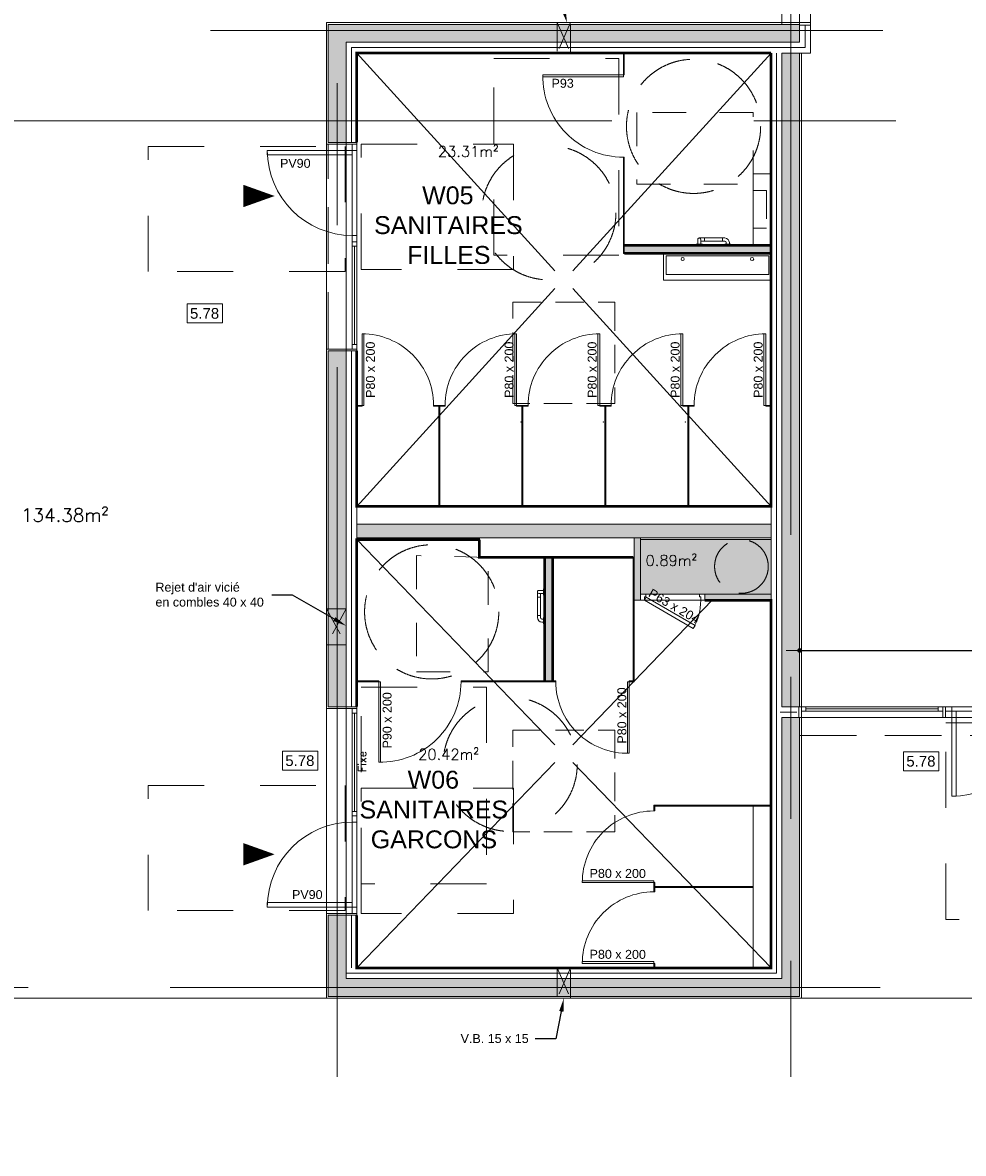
# Model space of a CAD drawing. Header units: metres. Extents: x -27451 to 793200, y -12566 to 75286.
# Tile 7 of 27: x 42134 to 52649, y -8660 to 3984. Entities that reach past the tile are written whole.
import ezdxf
from ezdxf import colors
from ezdxf.entities.mleader import LeaderData, LeaderLine
from ezdxf.math import Vec2, Vec3

# ---------------------------------------------------------------- set-up
doc = ezdxf.new("R2010")
doc.units = ezdxf.units.M
doc.header["$LTSCALE"] = 50
for name, pattern in [('AXES', [50.8, 31.75, -6.35, 6.35, -6.35]), ('CACHE', [9.525, 6.35, -3.175]), ('DISCONTINU', [0.75, 0.5, -0.25]), ('INTERROMPU', [19.05, 12.7, -6.35]), ('PLURIELLE', [0.5, 0.25, -0.25])]:
    doc.linetypes.add(name, pattern=pattern)
doc.layers.get('0').update_dxf_attribs({"lineweight": 0})
doc.layers.get('DefPoints').update_dxf_attribs({"lineweight": 0})
for name, color, linetype, lineweight in [('D-CLDIST', 3, 'Continuous', 0), ('D-CLDOUB', 2, 'Continuous', 0), ('D-ISOLAT', 104, 'Continuous', 0), ('F-FAIENCE', 10, 'Continuous', 0), ('H-CLOISON', 20, 'Continuous', 0), ('H-PAROIS', 9, 'Continuous', 0), ('O-MENUISEXT', 1, 'Continuous', 0), ('O-MENUISINT', 6, 'Continuous', 0), ('P-PLAF. PLACO', 60, 'Continuous', 0), ('R-COT50', 7, 'Continuous', 0), ('R-TEXTE1', 7, 'Continuous', 0), ('R-TEXTE2', 1, 'Continuous', 0), ('S-AXESTR', 1, 'AXES', 0), ('S-ELTVUS', 195, 'Continuous', 0), ('S-MACON', 4, 'Continuous', 0), ('S-POUTRE', 8, 'INTERROMPU', 0), ('S-SANIT.', 143, 'Continuous', 0), ('T-DIVERS', 52, 'Continuous', 0), ('T-TEXTE SURFACE', 31, 'Continuous', 0), ('V-ENDUIT', 3, 'Continuous', 0)]:
    doc.layers.add(name, color=color, linetype=linetype, lineweight=lineweight)
doc.layers.add('R-ACCESSIBILITE PMR', color=7, linetype='Continuous', lineweight=0, true_color=0x8f23b3)
doc.layers.add('SU-SURHAB', color=21, linetype='Continuous', lineweight=0, plot=False)
doc.layers.add('SU-SURHOB', color=225, linetype='Continuous', lineweight=0, plot=False)
doc.styles.add('AAP Fort', font='swiss.ttf')
doc.styles.add('Cotation', font='Romans.shx')
doc.linetypes.add('ISOLATION', pattern='A,0.00254,-2.54,[134,ltypeshp.shx,S=2.54,R=0,X=-2.54,Y=0],-5.08,[134,ltypeshp.shx,S=2.54,R=180,X=2.54,Y=0],-2.54', length=10.16254)
doc.dimstyles.new('COT50', dxfattribs={"dimscale": 0, "dimtxt": 120, "dimasz": 10, "dimexe": 1.25, "dimexo": 0.625, "dimgap": 50, "dimtad": 1, "dimdec": 1, "dimlfac": 0.1, "dimrnd": 0.5, "dimdsep": 46, "dimtxsty": 'Cotation', "dimblk1": 'POINTCOT', "dimblk2": 'POINTCOT', "dimsah": 1, "dimcen": 150, "dimse1": 1, "dimse2": 1, "dimadec": 0, "dimazin": 0, "dimtfac": 1, "dimtdec": 1, "dimtix": 1, "dimtmove": 2, "dimatfit": 3, "dimldrblk": 'POINTCOT', "dimfxl": 1, "dimtfill": 1, "dimtolj": 1, "dimarcsym": 0})

# ---------------------------------------------------------------- blocks, each defined once
blk = doc.blocks.new('lavabo')
for points in [[(-630.7, 3522.2), (-600.7, 3522.2), (-600.7, 3642.2), (-630.7, 3642.2)], [(-627.9, 3639.6), (-606.9, 3639.6), (-606.9, 3525.1), (-627.9, 3525.1)]]:
    blk.add_lwpolyline(points, close=True)
for centre in [(-624.3, 3621.1), (-624.3, 3543.4)]:
    blk.add_circle(centre, 1.79)
blk = doc.blocks.new('Pext_90')
for points in [[(-7, 0), (-12, 0), (-12, 95), (-7, 95)], [(-102, -5), (-109, -5), (-109, 0), (-102, 0)], [(0, -5), (-7, -5), (-7, 0), (0, 0)]]:
    blk.add_lwpolyline(points, close=True)
blk.add_arc((-7, 0), 95, 90, 180)
blk = doc.blocks.new('Pext_140')
for points in [[(-197, 0), (-192, 0), (-192, 95), (-197, 95)], [(-7, 0), (-12, 0), (-12, 95), (-7, 95)], [(-204, -5), (-197, -5), (-197, 0), (-204, 0)], [(0, -5), (-7, -5), (-7, 0), (0, 0)]]:
    blk.add_lwpolyline(points, close=True)
for centre, start, end in [((-197, 0), 0, 90), ((-7, 0), 90, 180)]:
    blk.add_arc(centre, 95, start, end)
blk = doc.blocks.new('PORTE 90 COMPACTE')
for points in [[(0, 1), (4.5, 1), (4.5, 0), (0, 0)], [(4.5, 0), (6.5, 0), (6.5, -90), (4.5, -90)], [(96.5, 1), (101, 1), (101, 0), (96.5, 0)]]:
    blk.add_lwpolyline(points, close=True)
blk.add_arc((6.5, 0), 90, 268.7267, 0.0001)
blk = doc.blocks.new('Pint_Cloison07_63')
for points in [[(-6.5, -3.5), (-4.5, 0), (-59.1, 31.5), (-61.1, 28)], [(-66, -7), (-72, -7), (-72, 0), (-67.5, 0), (-67.5, -4), (-66, -4)]]:
    blk.add_lwpolyline(points, close=True)
blk.add_lwpolyline([(0, -7), (-6, -7), (-6, -4), (-4.5, -4), (-4.5, 0), (0, 0), (0, -7)])
blk.add_arc((-4.5, 0), 63, 150, 180)
blk = doc.blocks.new('POINTCOT')
for p, q in [((0, 15), (0, -15)), ((-15, 0), (15, 0))]:
    blk.add_line(p, q)
at = {"const_width": 2.5}
blk.add_lwpolyline([(-1.3, 0, 1), (1.3, 0, 1)], format="xyb", close=True, dxfattribs=at)
blk = doc.blocks.new('*D802')
at = {"layer": 'DefPoints', "color": 0, "transparency": 16777216}
for p in [(56119, -3036), (50819, -3666), (56119, -3666)]:
    blk.add_point(p, dxfattribs=at)
at = {"layer": 'R-COT50', "color": 0, "lineweight": -2, "transparency": 16777216}
blk.add_line((50829, -3036), (56109, -3036), dxfattribs=at)
at = {"layer": 'R-COT50', "color": 0, "lineweight": -2, "transparency": 16777216, "xscale": 10, "yscale": 10, "zscale": 10, "rotation": 180}
blk.add_blockref('POINTCOT', (50819, -3036), dxfattribs=at)
at = {"layer": 'R-COT50', "color": 0, "lineweight": -2, "transparency": 16777216, "xscale": 10, "yscale": 10, "zscale": 10}
blk.add_blockref('POINTCOT', (56119, -3036), dxfattribs=at)
at = {"layer": 'R-COT50', "color": 0, "transparency": 16777216, "insert": (53469, -2926), "char_height": 120, "attachment_point": 5, "style": 'Cotation', "bg_fill": 3, "box_fill_scale": 1.1, "bg_fill_color": 256, "bg_fill_true_color": 13158600, "bg_fill_transparency": 0}
blk.add_mtext('\\A1;530', dxfattribs=at)

msp = doc.modelspace()

# ---------------------------------------------------------------- hatches: boundary and pattern name
at = {"layer": 'H-CLOISON'}
h = msp.add_hatch(color=256, dxfattribs=at)
h.dxf.hatch_style = 1
h.paths.add_polyline_path([(50499.13, 1494.27), (48859.13, 1494.27), (48859.13, 1404.27), (50499.13, 1404.27)])
h = msp.add_hatch(color=256, dxfattribs=at)
h.paths.add_polyline_path([(49759.13, -2405.73), (49759.13, -2475.73), (50499.13, -2475.73), (50499.13, -2405.73)])
h.paths.add_polyline_path([(49039.13, -1775.73), (48969.13, -1775.73), (48969.13, -2475.73), (49039.13, -2475.73), (49039.13, -2405.73)])
h = msp.add_hatch(color=256, dxfattribs=at)
h.dxf.hatch_style = 1
h.paths.add_polyline_path([(48059.13, -2665.73), (47969.13, -2665.73), (47969.13, -3265.73), (48059.13, -3265.73)])
h.paths.add_polyline_path([(48059.13, -2065.73), (47969.13, -2065.73), (47969.13, -2665.73), (48059.13, -2665.73)])
h.paths.add_polyline_path([(48059.13, -1995.73), (47969.13, -1995.73), (47969.13, -2065.73), (48059.13, -2065.73)])
h.paths.add_polyline_path([(48059.13, -3265.73), (47969.13, -3265.73), (47969.13, -3375.73), (48059.13, -3375.73)])
at = {"layer": 'H-PAROIS', "true_color": 0x002f5f}
h = msp.add_hatch(color=158, dxfattribs=at)
h.dxf.hatch_style = 1
h.paths.add_polyline_path([(45549.13, 2644.27), (45749.13, 2644.27), (45749.13, 3764.27), (50819.13, 3764.27), (50819.13, 3964.27), (45549.13, 3964.27)])
h = msp.add_hatch(color=158, dxfattribs=at)
h.dxf.hatch_style = 1
h.paths.add_polyline_path([(50819.13, 3644.27), (50619.13, 3644.27), (50619.13, -3665.73), (50819.13, -3665.73)])
h = msp.add_hatch(color=158, dxfattribs=at)
h.dxf.hatch_style = 1
h.paths.add_polyline_path([(45549.13, -3666.51), (45749.13, -3666.51), (45749.13, 314.27), (45549.13, 314.27)])
h = msp.add_hatch(color=158, dxfattribs=at)
h.dxf.hatch_style = 1
h.paths.add_polyline_path([(45869.13, -1625.73), (45869.13, -1775.73), (48969.13, -1775.73), (50499.13, -1775.73), (50499.13, -1625.73)])
h = msp.add_hatch(color=158, dxfattribs=at)
h.dxf.hatch_style = 1
h.paths.add_polyline_path([(45549.13, -6905.73), (50819.13, -6905.73), (50819.12, -3785.73), (50619.13, -3785.73), (50619.13, -6705.73), (45749.13, -6705.73), (45749.13, -5996.51), (45549.13, -5996.51)])
at = {"layer": 'P-PLAF. PLACO'}
h = msp.add_hatch(color=253, dxfattribs=at)
h.dxf.hatch_style = 1
h.paths.add_polyline_path([(49039.13, -1795.73), (49039.13, -2405.73), (50499.13, -2405.73), (50499.13, -1795.73)])

# ---------------------------------------------------------------- linework, layer by layer
at = {"layer": 'D-CLDIST'}
for p, q in [((50499.13, 1494.27), (48859.13, 1494.27)), ((48859.13, 1494.27), (48859.13, 1404.27)), ((50499.13, 1404.27), (48859.13, 1404.27)), ((48969.13, -1775.73), (48969.13, -2475.73)), ((49039.13, -1775.73), (48969.13, -1775.73)), ((49039.13, -1775.73), (49039.13, -2475.73)), ((47969.13, -1995.73), (47969.13, -3375.73)), ((48059.13, -1995.73), (48059.13, -3375.73)), ((48969.13, -2475.73), (49039.13, -2475.73)), ((49759.13, -2405.73), (50499.13, -2405.73)), ((49759.13, -2475.73), (49759.13, -2405.73)), ((49759.13, -2475.73), (50499.13, -2475.73)), ((50499.13, -2405.73), (50499.13, -2475.73))]:
    msp.add_line(p, q, dxfattribs=at)
msp.add_lwpolyline([(47969.13, -3375.73), (48059.13, -3375.73)], dxfattribs=at)
at = {"layer": 'D-CLDOUB'}
for p, q in [((50939.13, 3964.27), (50939.13, 3644.27)), ((45869.13, 2624.27), (45869.13, 3644.27)), ((45869.13, 3644.27), (50499.13, 3644.27)), ((50499.13, 3644.27), (50499.13, 3644.27)), ((50499.13, 3644.27), (50499.13, 2294.27)), ((50819.13, 3644.27), (50939.13, 3644.27)), ((50839.13, 3644.27), (50839.13, -3665.73)), ((50299.13, 2294.27), (50299.13, 1494.27)), ((50299.13, 2294.27), (50499.13, 2294.27)), ((50499.13, 1494.27), (50499.13, -1625.73)), ((45869.13, -1625.73), (45869.13, 334.27)), ((45869.13, -1425.73), (50499.13, -1425.73)), ((50499.13, -1625.73), (50499.13, -1625.73)), ((45869.13, -3666.51), (45869.13, -1775.73)), ((45869.13, -1795.73), (47239.13, -1795.73)), ((47239.13, -1995.73), (47239.13, -1775.73)), ((49039.13, -1795.73), (50499.13, -1795.73)), ((50499.13, -1775.73), (50499.13, -4775.73)), ((47239.13, -1995.73), (48969.13, -1995.73)), ((50299.13, -4775.73), (50299.13, -6585.73)), ((50299.13, -4775.73), (50499.13, -4775.73)), ((45869.13, -5976.51), (45869.13, -6585.73)), ((50299.13, -6585.73), (45869.13, -6585.73))]:
    msp.add_line(p, q, dxfattribs=at)
at = {"layer": 'D-ISOLAT', "color": 32, "linetype": 'ISOLATION'}
for p, q in [((50879.13, 3954.27), (50879.13, 3704.27)), ((45809.13, 2644.27), (45809.13, 3704.27)), ((45809.13, 3704.27), (50879.13, 3704.27)), ((50559.13, -6645.73), (50559.13, 3644.27)), ((45809.13, -3666.51), (45809.13, 314.27)), ((50789.13, -3725.73), (50602.86, -3725.73)), ((45809.13, -5996.51), (45809.13, -6585.73)), ((50559.13, -6645.73), (45749.13, -6645.73)), ((50559.13, -6645.73), (50559.13, -6645.73))]:
    msp.add_line(p, q, dxfattribs=at)
at = {"layer": 'F-FAIENCE', "linetype": 'CACHE', "const_width": 30}
for points in [[(45869.13, 314.27), (45869.13, -1425.73), (50499.13, -1425.73), (50499.13, 3644.27), (50499.13, 3644.27), (50499.13, 3644.27), (50499.13, 3644.27)], [(45869.13, 2644.27), (45869.13, 2644.27), (45869.13, 3644.27), (50499.13, 3644.27), (50499.13, 3644.27), (50499.13, 3644.27)], [(50499.13, 1494.27), (48859.13, 1494.27)], [(50499.13, 1404.27), (48859.13, 1404.27)], [(47239.13, -1795.73), (45869.13, -1795.73), (45869.13, -3666.51)], [(47239.13, -1795.73), (47239.13, -1995.73), (48959.13, -1995.73)], [(47969.13, -1995.73), (47969.13, -3375.73)], [(48059.13, -1995.73), (48059.13, -3375.73)], [(45869.13, -5996.51), (45869.13, -6585.73), (50499.13, -6585.73), (50499.13, -2475.73), (49759.13, -2475.73), (49759.13, -2475.73), (49759.13, -2475.73)]]:
    msp.add_lwpolyline(points, dxfattribs=at)
at = {"layer": 'F-FAIENCE'}
for p in [(47705.13, -483.33), (48623.13, -483.33), (49541.13, -483.33)]:
    msp.add_point(p, dxfattribs=at)
at = {"layer": 'O-MENUISEXT'}
for p, q in [((45819.13, 334.27), (45819.13, 1534.27)), ((45869.13, 334.27), (45869.13, 1534.27)), ((45844.13, 384.27), (45844.13, 1484.27)), ((45819.13, -4886.51), (45819.13, -3686.51)), ((45844.13, -3736.51), (45844.13, -4836.51)), ((45869.13, -5295.4), (45869.13, -5976.51))]:
    msp.add_line(p, q, dxfattribs=at)
at = {"layer": 'O-MENUISEXT', "ltscale": 250}
for p, q in [((50809.12, -3665.73), (52449.13, -3665.73)), ((50839.12, -3715.73), (52419.13, -3715.73)), ((50889.12, -3690.73), (52369.13, -3690.73))]:
    msp.add_line(p, q, dxfattribs=at)
msp.add_lwpolyline([(50819.13, 6064.27), (50819.13, 3954.27), (50939.13, 3954.27), (50939.13, 6064.27)], dxfattribs=at)
for points in [[(50819.13, 3984.27), (50939.13, 3984.27), (50939.13, 3954.27), (50819.13, 3954.27)], [(50809.12, -3785.73), (50809.12, -3665.73), (50839.12, -3665.73), (50839.12, -3785.73)], [(50809.12, -3785.73), (56129.13, -3785.73), (56129.13, -3665.73), (50809.12, -3665.73)], [(50889.12, -3665.73), (50839.12, -3665.73), (50839.12, -3715.73), (50889.12, -3715.73)], [(52419.13, -3665.73), (52369.13, -3665.73), (52369.13, -3715.73), (52419.13, -3715.73)], [(52419.13, -3785.73), (52419.13, -3665.73), (52449.13, -3665.73), (52449.13, -3785.73)]]:
    msp.add_lwpolyline(points, close=True, dxfattribs=at)
at = {"layer": 'O-MENUISEXT'}
for points in [[(45749.13, 2644.27), (45869.13, 2644.27), (45869.13, 2624.27), (45749.13, 2624.27)], [(45749.13, 314.27), (45869.13, 314.27), (45869.13, 2644.27), (45749.13, 2644.27)], [(45869.13, 1484.27), (45819.13, 1484.27), (45819.13, 1534.27), (45869.13, 1534.27)], [(45869.13, 334.27), (45819.13, 334.27), (45819.13, 384.27), (45869.13, 384.27)], [(45749.13, 334.27), (45869.13, 334.27), (45869.13, 314.27), (45749.13, 314.27)], [(45749.13, -3686.51), (45869.13, -3686.51), (45869.13, -3666.51), (45749.13, -3666.51)], [(45749.13, -3666.51), (45869.13, -3666.51), (45869.13, -5996.51), (45749.13, -5996.51)], [(45869.13, -3736.51), (45819.13, -3736.51), (45819.13, -3686.51), (45869.13, -3686.51)], [(45869.13, -4886.51), (45819.13, -4886.51), (45819.13, -4836.51), (45869.13, -4836.51)], [(45749.13, -5996.51), (45869.13, -5996.51), (45869.13, -5976.51), (45749.13, -5976.51)]]:
    msp.add_lwpolyline(points, close=True, dxfattribs=at)
at = {"layer": 'O-MENUISEXT', "linetype": 'CACHE'}
for points in [[(48754.13, 857.12), (48754.13, -276.43), (47614.13, -276.43), (47614.13, 857.12)], [(48754.13, -3925.93), (48754.13, -5065.73), (47614.13, -5065.73), (47614.13, -3925.93)]]:
    msp.add_lwpolyline(points, close=True, dxfattribs=at)
at = {"layer": 'O-MENUISINT'}
for p, q in [((48849.13, 3644.27), (48849.13, 3444.27)), ((48859.13, 3644.27), (48859.13, 3444.27)), ((48849.13, 2434.27), (48849.13, 1404.27)), ((48859.13, 2434.27), (48859.13, 1404.27)), ((48859.13, 1404.27), (48849.13, 1404.27)), ((48959.13, -1995.73), (48959.13, -3375.73)), ((48969.13, -1995.73), (48969.13, -3385.73)), ((45869.13, -3375.73), (46069.13, -3375.73)), ((45869.13, -3385.73), (46069.13, -3385.73)), ((47079.13, -3375.73), (48059.13, -3375.73)), ((47079.13, -3385.73), (48059.13, -3385.73)), ((48969.13, -3385.73), (48969.13, -3385.73)), ((50499.13, -4765.73), (49189.13, -4765.73)), ((49189.13, -4765.73), (49189.13, -4775.73)), ((50499.13, -4775.73), (49189.13, -4775.73)), ((50299.13, -5675.73), (49199.13, -5675.73)), ((49199.13, -5675.73), (49199.13, -5685.73)), ((50299.13, -5685.73), (49199.13, -5685.73))]:
    msp.add_line(p, q, dxfattribs=at)
for points in [[(45928.13, -295.73), (45948.13, -295.73), (45948.13, 504.27), (45928.13, 504.27)], [(47656.13, -295.73), (47636.13, -295.73), (47636.13, 504.27), (47656.13, 504.27)], [(48584.13, -295.73), (48564.13, -295.73), (48564.13, 504.27), (48584.13, 504.27)], [(49512.13, -295.73), (49492.13, -295.73), (49492.13, 504.27), (49512.13, 504.27)], [(50440.13, -295.73), (50420.13, -295.73), (50420.13, 504.27), (50440.13, 504.27)], [(45869.13, -305.73), (45928.13, -305.73), (45928.13, -295.73), (45869.13, -295.73)], [(46728.13, -305.73), (46787.13, -305.73), (46787.13, -295.73), (46728.13, -295.73)], [(46856.13, -305.73), (46797.13, -305.73), (46797.13, -295.73), (46856.13, -295.73)], [(47715.13, -305.73), (47656.13, -305.73), (47656.13, -295.73), (47715.13, -295.73)], [(47784.13, -305.73), (47725.13, -305.73), (47725.13, -295.73), (47784.13, -295.73)], [(48643.13, -305.73), (48584.13, -305.73), (48584.13, -295.73), (48643.13, -295.73)], [(48712.13, -305.73), (48653.13, -305.73), (48653.13, -295.73), (48712.13, -295.73)], [(49571.13, -305.73), (49512.13, -305.73), (49512.13, -295.73), (49571.13, -295.73)], [(49640.13, -305.73), (49581.13, -305.73), (49581.13, -295.73), (49640.13, -295.73)], [(50499.13, -305.73), (50440.13, -305.73), (50440.13, -295.73), (50499.13, -295.73)], [(48094.13, -3375.73), (48059.13, -3375.73), (48059.13, -3385.73), (48094.13, -3385.73)], [(48914.13, -3385.73), (48894.13, -3385.73), (48894.13, -4185.73), (48914.13, -4185.73)], [(48969.13, -3375.73), (48914.13, -3375.73), (48914.13, -3385.73), (48969.13, -3385.73)], [(49199.13, -4830.73), (49199.13, -4775.73), (49189.13, -4775.73), (49189.13, -4830.73)], [(49189.13, -5630.73), (49189.13, -5610.73), (48389.13, -5610.73), (48389.13, -5630.73)], [(49199.13, -5680.73), (49199.13, -5630.73), (49189.13, -5630.73), (49189.13, -5680.73)], [(49199.13, -5735.73), (49199.13, -5680.73), (49189.13, -5680.73), (49189.13, -5735.73)], [(49189.13, -6535.73), (49189.13, -6515.73), (48389.13, -6515.73), (48389.13, -6535.73)], [(49199.13, -6585.73), (49199.13, -6535.73), (49189.13, -6535.73), (49189.13, -6585.73)]]:
    msp.add_lwpolyline(points, close=True, dxfattribs=at)
for points in [[(46787.13, -1425.73), (46787.13, -295.73), (46797.13, -295.73), (46797.13, -1425.73)], [(47715.13, -1425.73), (47715.13, -295.73), (47725.13, -295.73), (47725.13, -1425.73)], [(48643.13, -1425.73), (48643.13, -295.73), (48653.13, -295.73), (48653.13, -1425.73)], [(49571.13, -1425.73), (49571.13, -295.73), (49581.13, -295.73), (49581.13, -1425.73)]]:
    msp.add_lwpolyline(points, dxfattribs=at)
for centre, radius, start, end in [((45928.56, -295.55), 799.57, 359.987337, 90.030573), ((47655.71, -295.55), 799.57, 89.969427, 180.012663), ((48583.71, -295.55), 799.57, 89.969427, 180.012663), ((49511.71, -295.55), 799.57, 89.969427, 180.012663), ((50439.71, -295.55), 799.57, 89.969427, 180.012663), ((48894.13, -3385.73), 800, 180, 271.432544), ((49188.96, -5630.3), 799.57, 89.987337, 180.030573), ((49188.96, -6535.3), 799.57, 89.987337, 180.030573)]:
    msp.add_arc(centre, radius, start, end, dxfattribs=at)
at = {"layer": 'P-PLAF. PLACO', "color": 253}
msp.add_lwpolyline([(49039.13, -1795.73), (50499.13, -1795.73), (50499.13, -2405.73), (49039.13, -2405.73)], close=True, dxfattribs=at)
at = {"layer": 'R-ACCESSIBILITE PMR', "linetype": 'PLURIELLE', "ltscale": 50}
for points in [[(47399.13, 3582.5), (48799.13, 3582.5), (48799.13, 1382.5), (47399.13, 1382.5), (47399.13, 3582.5)], [(45737.73, 2599.79), (45737.73, 1199.79), (43537.73, 1199.79), (43537.73, 2599.79), (45737.73, 2599.79)], [(45919.13, 1224.27), (45919.13, 2624.27), (47619.13, 2624.27), (47619.13, 1224.27), (45919.13, 1224.27)], [(45919.13, -3445.73), (47319.13, -3445.73), (47319.13, -5645.73), (45919.13, -5645.73), (45919.13, -3445.73)], [(52453.15, -3845.14), (53853.15, -3845.14), (53853.15, -6045.14), (52453.15, -6045.14), (52453.15, -3845.14)], [(45737.73, -4545.85), (45737.73, -5945.85), (43537.73, -5945.85), (43537.73, -4545.85), (45737.73, -4545.85)], [(45919.13, -5976.51), (45919.13, -4576.51), (47619.13, -4576.51), (47619.13, -5976.51), (45919.13, -5976.51)]]:
    msp.add_lwpolyline(points, dxfattribs=at)
at = {"layer": 'R-ACCESSIBILITE PMR', "linetype": 'INTERROMPU'}
for centre in [(49633.54, 2824.28), (46706.28, -2604.79)]:
    msp.add_circle(centre, 750, dxfattribs=at)
at = {"layer": 'R-ACCESSIBILITE PMR', "linetype": 'PLURIELLE', "ltscale": 50}
for centre in [(48015.65, 1858.09), (47582.86, -4309.7)]:
    msp.add_circle(centre, 750, dxfattribs=at)
at = {"layer": 'R-TEXTE1'}
for points in [[(44368.86, 625.99), (43971.98, 625.99), (43971.98, 838.07), (44368.86, 838.07)], [(45434.17, -4375.47), (45037.29, -4375.47), (45037.29, -4163.38), (45434.17, -4163.38)], [(52376.21, -4381.87), (51979.33, -4381.87), (51979.33, -4169.78), (52376.21, -4169.78)]]:
    msp.add_lwpolyline(points, close=True, dxfattribs=at)
at = {"layer": 'R-TEXTE2'}
for points in [[(44950.96, 2045.52, 0, 250, 0), (44600.96, 2045.52, 0, 0, 0)], [(44950.96, -5315.55, 0, 250, 0), (44600.96, -5315.55, 0, 0, 0)]]:
    msp.add_lwpolyline(points, format="xyseb", dxfattribs=at)
at = {"layer": 'S-AXESTR', "ltscale": 5}
for p, q in [((50719.13, 31592.84), (50719.13, -7805.73)), ((45649.13, -7805.73), (45649.13, 7244.27)), ((51749.13, 3894.27), (44234.13, 3894.27)), ((51719.13, -6805.73), (29404.13, -6805.73))]:
    msp.add_line(p, q, dxfattribs=at)
at = {"layer": 'S-AXESTR', "color": 252, "ltscale": 5}
msp.add_line((74119.13, 2886.54), (30149.13, 2886.54), dxfattribs=at)
at = {"layer": 'S-ELTVUS'}
for p, q in [((45819.13, 2504.27), (45819.13, 1604.27)), ((52519.13, -3715.73), (54419.13, -3715.73)), ((45819.13, -5856.51), (45819.13, -4956.51)), ((45529.13, -6925.73), (38179.13, -6925.73))]:
    msp.add_line(p, q, dxfattribs=at)
at = {"layer": 'S-MACON'}
for p, q in [((45549.13, 3964.27), (45549.13, 2644.27)), ((50819.13, 3964.27), (45549.13, 3964.27)), ((50819.13, 3764.27), (50819.13, 3964.27)), ((45749.13, 2644.27), (45749.13, 3764.27)), ((45749.13, 3764.27), (50819.13, 3764.27)), ((50619.13, -3665.73), (50619.13, 3644.27)), ((50619.13, 3644.27), (50819.13, 3644.27)), ((50819.13, 3644.27), (50819.13, -3665.73)), ((45549.13, 2644.27), (45749.13, 2644.27)), ((45549.13, 314.27), (45549.13, -3666.51)), ((45749.13, 314.27), (45549.13, 314.27)), ((45749.13, 314.27), (45749.13, -3666.51)), ((45869.13, -1625.73), (50499.13, -1625.73)), ((45869.13, -1625.73), (45869.13, -1775.73)), ((50499.13, -1625.73), (50499.13, -1775.73)), ((50619.13, -1625.7), (50619.13, -1775.73)), ((50619.13, -1680.73), (50619.13, -1680.73)), ((45869.13, -1775.73), (50499.13, -1775.73)), ((50619.13, -1810.73), (50619.13, -1810.73)), ((45749.13, -3666.51), (45549.13, -3666.51)), ((50819.13, -3665.73), (50619.13, -3665.73)), ((50619.13, -3785.73), (50619.13, -6705.73)), ((50819.12, -3785.73), (50619.13, -3785.73)), ((50819.12, -3785.73), (50819.13, -6905.73)), ((45549.13, -5996.51), (45549.13, -6905.73)), ((45749.13, -5996.51), (45549.13, -5996.51)), ((45749.13, -5996.51), (45749.13, -6705.73)), ((50619.13, -6705.73), (45749.13, -6705.73)), ((50819.13, -6905.73), (45549.13, -6905.73))]:
    msp.add_line(p, q, dxfattribs=at)
at = {"layer": 'S-POUTRE'}
for p, q in [((50619.13, 3964.27), (50619.13, 6024.27)), ((45549.13, 334.27), (45549.13, 2624.27)), ((45529.13, -3686.51), (45529.13, -5976.51)), ((50819.13, -3985.73), (56119.13, -3985.73)), ((50839.13, -6925.73), (56099.13, -6925.73))]:
    msp.add_line(p, q, dxfattribs=at)
at = {"layer": 'S-SANIT.'}
for p, q in [((45869.13, 3644.27), (48084.13, 1209.27)), ((50499.13, 3644.27), (48284.13, 1209.27)), ((49679.64, 1508.15), (49679.64, 1559.08)), ((49958.64, 1576.15), (49696.64, 1576.15)), ((49713.64, 1559.08), (49713.64, 1510.61)), ((49958.64, 1542.15), (49713.64, 1542.15)), ((49713.64, 1508.15), (49713.64, 1542.15)), ((49754.64, 1542.14), (49754.64, 1576.14)), ((49958.64, 1542.14), (49958.64, 1576.14)), ((49981.64, 1576.14), (49958.64, 1576.14)), ((49981.64, 1542.14), (49958.64, 1542.14)), ((49999.64, 1506.27), (49999.64, 1522.27)), ((50033.64, 1506.27), (50033.64, 1522.27)), ((49661.64, 1504.27), (49661.64, 1494.27)), ((49661.64, 1494.27), (49731.64, 1494.27)), ((49729.64, 1506.27), (49663.64, 1506.27)), ((49731.64, 1494.27), (49731.64, 1504.27)), ((49981.64, 1504.27), (49981.64, 1494.27)), ((49981.64, 1494.27), (50051.64, 1494.27)), ((50049.64, 1506.27), (49983.64, 1506.27)), ((50051.8, 1494.27), (50051.8, 1504.27)), ((45869.13, -1425.73), (48084.13, 1009.27)), ((50499.13, -1425.73), (48284.13, 1009.27)), ((45869.13, -1795.73), (48084.13, -4090.73)), ((47887.26, -2643.69), (47887.26, -2381.69)), ((47955.26, -2364.69), (47904.32, -2364.69)), ((47904.32, -2398.69), (47952.8, -2398.69)), ((47921.26, -2643.69), (47921.26, -2398.69)), ((47955.26, -2398.69), (47921.26, -2398.69)), ((47957.13, -2414.69), (47957.13, -2348.69)), ((47959.13, -2346.69), (47969.13, -2346.69)), ((47969.13, -2346.69), (47969.13, -2416.69)), ((47921.26, -2439.69), (47887.26, -2439.69)), ((47969.13, -2416.69), (47959.13, -2416.69)), ((49842.84, -2475.73), (48284.13, -4090.73)), ((47921.26, -2643.69), (47887.26, -2643.69)), ((47887.26, -2666.69), (47887.26, -2643.69)), ((47921.26, -2666.69), (47921.26, -2643.69)), ((47957.13, -2684.69), (47941.13, -2684.69)), ((47957.13, -2718.69), (47941.13, -2718.69)), ((47957.13, -2734.69), (47957.13, -2668.69)), ((47959.13, -2666.69), (47969.13, -2666.69)), ((47969.13, -2736.85), (47959.13, -2736.85)), ((47969.13, -2666.69), (47969.13, -2736.69)), ((45869.13, -6585.73), (48084.13, -4290.73)), ((50499.13, -6585.73), (48284.13, -4290.73))]:
    msp.add_line(p, q, dxfattribs=at)
at = {"layer": 'S-SANIT.', "linetype": 'PLURIELLE', "ltscale": 30}
for points in [[(50299.13, 2179.43), (50299.13, 2979.43), (48999.13, 2979.43), (48999.13, 2179.43)], [(47336.63, -1995.73), (46536.63, -1975.73), (46536.63, -3275.73), (47336.63, -3275.73)]]:
    msp.add_lwpolyline(points, close=True, dxfattribs=at)
at = {"layer": 'S-SANIT.', "color": 32, "linetype": 'CACHE'}
msp.add_lwpolyline([(50299.13, 1686.93), (50299.13, 2106.93), (50449.13, 2106.93), (50449.13, 1686.93)], close=True, dxfattribs=at)
at = {"layer": 'S-SANIT.', "linetype": 'DISCONTINU', "ltscale": 20}
msp.add_circle((50168.48, -2096.74), 300, dxfattribs=at)
at = {"layer": 'S-SANIT.'}
for centre, radius, start, end in [((49696.64, 1559.15), 17, 359.795012, 180.204988), ((49981.64, 1524.14), 52, 0, 90), ((49981.64, 1524.14), 18, 0, 90), ((49663.64, 1504.27), 2, 90, 180), ((49729.64, 1504.27), 2, 0, 90), ((49983.64, 1504.27), 2, 90, 180), ((50049.8, 1504.27), 2, 0, 90), ((47904.26, -2381.69), 17, 89.795012, 270.204988), ((47959.13, -2348.69), 2, 90, 180), ((47959.13, -2414.69), 2, 180, 270), ((47939.26, -2666.69), 52, 180, 270), ((47939.26, -2666.69), 18, 180, 270), ((47959.13, -2668.69), 2, 90, 180), ((47959.13, -2734.85), 2, 180, 270)]:
    msp.add_arc(centre, radius, start, end, dxfattribs=at)
at = {"layer": 'SU-SURHAB'}
for points in [[(50819.13, -3665.73), (56099.13, -3665.73), (56099.13, -150.27), (57051.28, -357.76), (57428.71, 1374.27), (56099.13, 1374.27), (56099.13, 6024.27), (55999.13, 6024.27), (55999.13, 17424.27), (56099.13, 17424.27), (56099.13, 18637.1), (54299.13, 18637.1), (54299.13, 17889.82), (54109.13, 17889.82), (54109.13, 18777.1), (50939.13, 18777.1), (50939.13, 3644.27), (50819.13, 3644.27)], [(45869.13, -1425.73), (50499.13, -1425.73), (50499.13, 1494.27), (50299.13, 1494.27), (50299.13, 2294.27), (50499.13, 2294.27), (50499.13, 3644.27), (45869.13, 3644.27)], [(45869.13, -6585.73), (50299.13, -6585.73), (50299.13, -4765.73), (50499.13, -4765.73), (50499.13, -2475.73), (48959.13, -2475.73), (48959.13, -1995.73), (47239.13, -1995.73), (47239.13, -1795.73), (45869.13, -1795.73)], [(49039.13, -2405.73), (50499.13, -2405.73), (50499.13, -1795.73), (49039.13, -1795.73)], [(50839.13, -6925.73), (56099.13, -6925.73), (56099.13, -3785.73), (50839.12, -3785.73)]]:
    msp.add_lwpolyline(points, close=True, dxfattribs=at)
msp.add_lwpolyline([(30299.13, 3732.81), (38179.13, 2653.36), (38179.13, -6925.73), (45529.13, -6925.73), (45529.13, 3984.27), (50619.13, 3984.27), (50619.13, 3984.27), (50619.13, 6024.27), (50619.13, 6064.27), (50619.13, 6344.27), (30299.13, 6344.27), (30299.13, 3732.81)], dxfattribs=at)
at = {"layer": 'SU-SURHOB'}
msp.add_lwpolyline([(20585.44, 18217.1), (35446.74, 18217.1), (35641.31, 19358.57), (38058.21, 19358.57), (38058.21, 18217.1), (50619.13, 18217.1), (50619.13, 3984.27), (45529.13, 3984.27), (45529.13, -6925.73), (50839.13, -6925.73), (50839.13, -3785.73), (56099.13, -3785.73)], dxfattribs=at)
at = {"layer": 'T-DIVERS', "linetype": 'CACHE'}
for p, q in [((48109.13, 3984.27), (48259.13, 3644.27)), ((48259.13, 3984.27), (48109.13, 3644.27)), ((45529.13, -2572.4), (45749.13, -2972.4)), ((45749.13, -2572.4), (45529.13, -2972.4)), ((48109.13, -6585.73), (48259.13, -6925.73)), ((48259.13, -6585.73), (48109.13, -6925.73))]:
    msp.add_line(p, q, dxfattribs=at)
for points in [[(48109.13, 3644.27), (48259.13, 3644.27), (48259.13, 3984.27), (48109.13, 3984.27)], [(45529.13, -2972.4), (45749.13, -2972.4), (45749.13, -2572.4), (45529.13, -2572.4)], [(48109.13, -6925.73), (48259.13, -6925.73), (48259.13, -6585.73), (48109.13, -6585.73)]]:
    msp.add_lwpolyline(points, close=True, dxfattribs=at)
at = {"layer": 'V-ENDUIT'}
for p, q in [((45529.13, 3984.27), (45529.13, 2624.27)), ((50819.13, 3984.27), (45529.13, 3984.27)), ((45529.13, 2624.27), (45749.13, 2624.27)), ((45529.13, 334.27), (45529.13, -3686.51)), ((45749.13, 334.27), (45529.13, 334.27)), ((45749.13, -3686.51), (45529.13, -3686.51)), ((50839.12, -3785.73), (50839.13, -6925.73)), ((45529.13, -5976.51), (45529.13, -6925.73)), ((45749.13, -5976.51), (45529.13, -5976.51)), ((50839.13, -6925.73), (45529.13, -6925.73))]:
    msp.add_line(p, q, dxfattribs=at)

# ---------------------------------------------------------------- block references
at = {"layer": 'O-MENUISEXT', "yscale": 10, "zscale": 10}
for name, p, xscale, rotation in [('Pext_90', (45819.13, 2624.27), 10, 89.99999999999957), ('Pext_140', (52449.13, -3715.73), 10, 179.9999999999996), ('Pext_90', (45819.13, -5976.51), -10, 90.00000000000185)]:
    msp.add_blockref(name, p, dxfattribs=dict(at, xscale=xscale, rotation=rotation))
at = {"layer": 'O-MENUISINT', "xscale": 10, "yscale": 10, "zscale": 10}
for name, p, rotation in [('PORTE 90 COMPACTE', (48849.13, 3444.27), 270.0000000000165), ('Pint_Cloison07_63', (49039.13, -2475.73), 179.9999999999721)]:
    msp.add_blockref(name, p, dxfattribs=dict(at, rotation=rotation))
msp.add_blockref('PORTE 90 COMPACTE', (46069.13, -3385.73), dxfattribs=at)
at = {"layer": 'S-SANIT.', "xscale": 10, "yscale": 10, "zscale": 10, "rotation": 269.9999999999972}
msp.add_blockref('lavabo', (14076.99, -4902.25), dxfattribs=at)

# ---------------------------------------------------------------- texts
at = {"layer": 'O-MENUISEXT', "char_height": 100, "width": 900, "attachment_point": 5, "style": 'AAP Fort'}
for insert in [(45181.73, 2410.05), (45315.85, -5766.78)]:
    msp.add_mtext('PV90', dxfattribs=dict(at, insert=insert))
at = {"layer": 'O-MENUISINT', "insert": (48170.1, 3305.18), "char_height": 100, "width": 426.3725, "attachment_point": 5, "style": 'AAP Fort'}
msp.add_mtext('P93', dxfattribs=at)
at = {"layer": 'O-MENUISINT', "char_height": 100, "attachment_point": 5, "style": 'AAP Fort'}
for s, insert, width, rotation in [('P80 x 200', (46021.74, 102.54), 659.6552, 90.1108), ('P80 x 200', (47572.3, 102.54), 659.6552, 90.1108), ('P80 x 200', (48500.3, 102.54), 659.6552, 90.1108), ('P80 x 200', (49428.3, 102.54), 659.6552, 90.1108), ('P80 x 200', (50356.3, 102.54), 659.6552, 90.1108), ('P63 x 204', (49416.27, -2540.61), 659.6552, 330.1108), ('P90 x 200', (46208.83, -3817.6), 735.0593, 90.1108), ('P80 x 200', (48832.69, -3763.48), 735.0593, 90.1108), ('P80 x 200', (48785.87, -5530.07), 659.6552, 359.8892), ('P80 x 200', (48785.87, -6435.07), 659.6552, 359.8892)]:
    msp.add_mtext(s, dxfattribs=dict(at, insert=insert, width=width, rotation=rotation))
at = {"layer": 'R-COT50', "char_height": 120, "width": 1968.5722, "attachment_point": 4, "style": 'Cotation'}
for s, insert in [('\\pi704.29;{\\W0.7;ALL.  30}', (30850.57, -8497.92)), ('\\pi676.06;{\\fArial|b0|i0|c0|p34;ALL.  30}', (33250.57, -8497.92)), ('\\pi676.06;{\\fArial|b0|i0|c0|p34;ALL.  30}', (35650.57, -8497.92))]:
    msp.add_mtext(s, dxfattribs=dict(at, insert=insert))
at = {"layer": 'R-TEXTE1', "char_height": 120, "width": 512.6868, "attachment_point": 5, "rotation": 0.000003, "style": 'AAP Fort'}
for insert in [(44167.57, 732.03), (45232.88, -4269.43), (52174.93, -4275.83)]:
    msp.add_mtext('5.78', dxfattribs=dict(at, insert=insert))
at = {"layer": 'R-TEXTE1', "insert": (45885.07, -4396.43), "char_height": 90, "attachment_point": 1, "rotation": 90, "style": 'Cotation'}
msp.add_mtext_dynamic_manual_height_columns('{\\W1;Fixe}', width=79.3871, gutter_width=12.5, heights=[0], dxfattribs=at)
at = {"layer": 'R-TEXTE2', "char_height": 200, "width": 1684.1454, "attachment_point": 4, "style": 'AAP Fort'}
for s, insert in [('\\pi562.13;{\\fArial|b0|i0|c0|p34;W05\\P\\pi25.019;SANITAIRES \\P\\pi394.94;FILLES}', (46037.37, 1718.35)), ('\\pi562.95;{\\fArial|b0|i0|c0|p34;W06\\P\\pi25.019;SANITAIRES \\P\\pi150.46;GARCONS}', (45874.64, -4816.47))]:
    msp.add_mtext(s, dxfattribs=dict(at, insert=insert))
at = {"layer": 'T-TEXTE SURFACE', "attachment_point": 1, "style": 'Cotation'}
for s, insert, char_height in [('23.31m²', (46775.76, 2602.79), 120), ('134.38m²', (42116.19, -1447.96), 150), ('0.89m²', (49096.54, -1970.2), 120), ('20.42m²', (46556.02, -4138.04), 120)]:
    msp.add_mtext(s, dxfattribs=dict(at, insert=insert, char_height=char_height))

# ---------------------------------------------------------------- leaders
at = {"layer": 'R-TEXTE1'}
ml = msp.add_multileader_mtext('Standard', dxfattribs=at)
ml.set_content('V.B. 15 x 15', color=256, style='AAP Fort')
ml.set_leader_properties()
ml.build(insert=Vec2(0, 0))
ml.multileader.update_dxf_attribs({"text_left_attachment_type": 2, "text_right_attachment_type": 2, "dogleg_length": 10, "arrow_head_size": 150})
ctx = ml.context
ctx.base_point, ctx.char_height, ctx.arrow_head_size, ctx.landing_gap_size, ctx.plane_origin = Vec3(46929.51, 4438.58), 100, 150, 100, Vec3(46587.44, 5170.69)
ctx.left_attachment, ctx.right_attachment = 2, 2
notes = []
notes.append((ctx, [(1, (1, 1, 0), (48095.36, 4438.58), (-1, 0), 232.04, [(0, [(48219.13, 3984.27)], 0, [])])]))
ctx.mtext.insert, ctx.mtext.rotation, ctx.mtext.flow_direction = Vec3(47029.51, 4489.97), 6.28318531, 5
ml = msp.add_multileader_mtext('Standard', dxfattribs=at)
ml.set_content("Rejet d'air vicié\\Pen combles 40 x 40", color=256, style='AAP Fort')
ml.set_leader_properties()
ml.build(insert=Vec2(0, 0))
ml.multileader.update_dxf_attribs({"text_left_attachment_type": 2, "text_right_attachment_type": 2, "dogleg_length": 10, "arrow_head_size": 150})
ctx = ml.context
ctx.base_point, ctx.char_height, ctx.arrow_head_size, ctx.landing_gap_size, ctx.plane_origin = Vec3(43518.61, -2416.62), 100, 150, 100, Vec3(43358.97, -1684.52)
ctx.left_attachment, ctx.right_attachment = 2, 2
notes.append((ctx, [(1, (1, 1, 0), (45151.53, -2416.62), (-1, 0), 232.04, [(0, [(45749.13, -2760.25)], 0, [])])]))
ctx.mtext.insert, ctx.mtext.rotation, ctx.mtext.flow_direction = Vec3(43618.61, -2278.78), 6.28318531, 5
ml = msp.add_multileader_mtext('Standard', dxfattribs=at)
ml.set_content('V.B. 15 x 15', color=256, style='AAP Fort')
ml.set_leader_properties()
ml.build(insert=Vec2(0, 0))
ml.multileader.update_dxf_attribs({"text_left_attachment_type": 2, "text_right_attachment_type": 2, "dogleg_length": 10, "arrow_head_size": 150})
ctx = ml.context
ctx.base_point, ctx.char_height, ctx.arrow_head_size, ctx.landing_gap_size, ctx.plane_origin = Vec3(46929.51, -7377.45), 100, 150, 100, Vec3(46587.44, -6464.82)
ctx.left_attachment, ctx.right_attachment = 2, 2
notes.append((ctx, [(1, (1, 1, 0), (48095.36, -7377.45), (-1, 0), 232.04, [(0, [(48184.13, -6925.73)], 0, [])])]))
ctx.mtext.insert, ctx.mtext.rotation, ctx.mtext.flow_direction = Vec3(47029.51, -7326.06), 6.28318531, 5
for ctx, leaders in notes:
    for number, flags, end, landing, length, lines in leaders:
        leader = LeaderData()
        leader.index, (leader.has_last_leader_line, leader.has_dogleg_vector, leader.attachment_direction) = number, flags
        leader.last_leader_point, leader.dogleg_vector, leader.dogleg_length = Vec3(end), Vec3(landing), length
        for number, points, colour, breaks in lines:
            line = LeaderLine()
            line.index, line.vertices, line.color, line.breaks = number, Vec3.list(points), colors.encode_raw_color(colour), breaks
            leader.lines.append(line)
        ctx.leaders.append(leader)

# ---------------------------------------------------------------- next in the draw order: dimensions: what is measured, and where the dimension line sits
at = {"layer": 'R-COT50'}
dim = msp.add_linear_dim(base=(56119.13, -3036.43), p1=(50819.13, -3665.73), p2=(56119.13, -3665.73), dimstyle='COT50', override={"dimscale": 1}, dxfattribs=at)
dim.commit()
dim.dimension.update_dxf_attribs({"geometry": '*D802', "text_midpoint": (53469.13, -2926.43)})

doc.saveas('drawing.dxf')
